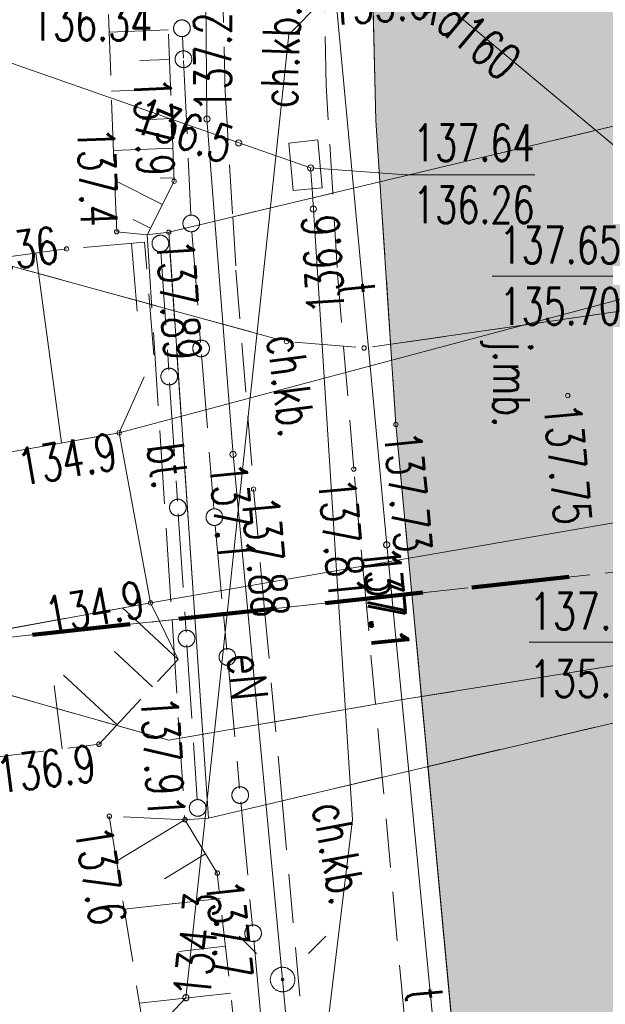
# Model space of a CAD drawing. Header units: centimetres. Extents: x -29333 to 403204, y -464147 to 16641.
# Tile 123 of 134: x 75145 to 76338, y 3527 to 5535. Entities that reach past the tile are written whole.
import ezdxf
from ezdxf.xclip import XClip

# ---------------------------------------------------------------- set-up
doc = ezdxf.new("R2010")
doc.units = ezdxf.units.CM
doc.header["$MEASUREMENT"] = 0
doc.header["$XCLIPFRAME"] = 0
for name, pattern in [('1_OTKC', [150, 100, -50]), ('1_OTKJ', [200, 150, -50]), ('1_OTKU', [200, 150, -50]), ('1_OTRK', [175, 125, -50]), ('1_OTRKG', [175, 125, -50]), ('4', [250, 150, -100]), ('EGKK', [200, 150, -50]), ('Przerywana BARDZO długa', [300, 200, -100])]:
    doc.linetypes.add(name, pattern=pattern)
for name, color, linetype in [('2010 Mlawa_628_1_mdcp_plus_zakres obcięta_13_BLOKADA_L_0', 7, 'Continuous'), ('2010 Mlawa_628_1_mdcp_plus_zakres obcięta_13_Dzialki', 7, 'Continuous'), ('2010 Mlawa_628_1_mdcp_plus_zakres obcięta_13_Kontury', 7, 'Continuous'), ('2010 Mlawa_628_1_mdcp_plus_zakres obcięta_13_OTK_E_T_1', 7, 'Continuous'), ('2010 Mlawa_628_1_mdcp_plus_zakres obcięta_13_OTK_L_0', 7, 'Continuous'), ('2010 Mlawa_628_1_mdcp_plus_zakres obcięta_13_OTK_L_1', 7, 'Continuous'), ('2010 Mlawa_628_1_mdcp_plus_zakres obcięta_13_OTK_L_11', 7, 'Continuous'), ('2010 Mlawa_628_1_mdcp_plus_zakres obcięta_13_OTK_L_2', 7, 'Continuous'), ('2010 Mlawa_628_1_mdcp_plus_zakres obcięta_13_OTK_L_4', 7, 'Continuous'), ('2010 Mlawa_628_1_mdcp_plus_zakres obcięta_13_OTK_L_7', 7, 'Continuous'), ('2010 Mlawa_628_1_mdcp_plus_zakres obcięta_13_OTR_L_1', 7, 'Continuous'), ('2010 Mlawa_628_1_mdcp_plus_zakres obcięta_13_OTR_T_0', 7, 'Continuous'), ('2010 Mlawa_628_1_mdcp_plus_zakres obcięta_13_OTR_T_1', 7, 'Continuous'), ('2010 Mlawa_628_1_mdcp_plus_zakres obcięta_13_SUE_T_3', 7, 'Continuous'), ('2010 Mlawa_628_1_mdcp_plus_zakres obcięta_13_SUEP_E_T_0', 7, 'Continuous'), ('2010 Mlawa_628_1_mdcp_plus_zakres obcięta_13_SUEP_L_0', 7, 'Continuous'), ('2010 Mlawa_628_1_mdcp_plus_zakres obcięta_13_SUER_T_0', 7, 'Continuous'), ('2010 Mlawa_628_1_mdcp_plus_zakres obcięta_13_SUKR_T_0', 7, 'Continuous'), ('2010 Mlawa_628_1_mdcp_plus_zakres obcięta_13_SUL_L_1', 7, 'Continuous'), ('2010 Mlawa_628_1_mdcp_plus_zakres obcięta_13_SUTP_E_T_0', 7, 'Continuous'), ('2010 Mlawa_628_1_mdcp_plus_zakres obcięta_13_SUTP_L_0', 7, 'Continuous'), ('2010 Mlawa_628_1_mdcp_plus_zakres obcięta_13_SUTR_T_0', 7, 'Continuous'), ('2010_Mlawa_627_2_mdcp_pow_zakr_bez_zmian_14_BLOKADA_L_0', 7, 'Continuous'), ('2010_Mlawa_627_2_mdcp_pow_zakr_bez_zmian_14_Dzialki', 7, 'Continuous'), ('2010_Mlawa_627_2_mdcp_pow_zakr_bez_zmian_14_Kontury', 7, 'Continuous'), ('2010_Mlawa_627_2_mdcp_pow_zakr_bez_zmian_14_OTK_E_T_0', 7, 'Continuous'), ('2010_Mlawa_627_2_mdcp_pow_zakr_bez_zmian_14_OTK_E_T_1', 7, 'Continuous'), ('2010_Mlawa_627_2_mdcp_pow_zakr_bez_zmian_14_OTK_E_T_3', 7, 'Continuous'), ('2010_Mlawa_627_2_mdcp_pow_zakr_bez_zmian_14_OTK_L_0', 7, 'Continuous'), ('2010_Mlawa_627_2_mdcp_pow_zakr_bez_zmian_14_OTK_L_1', 7, 'Continuous'), ('2010_Mlawa_627_2_mdcp_pow_zakr_bez_zmian_14_OTK_L_11', 7, 'Continuous'), ('2010_Mlawa_627_2_mdcp_pow_zakr_bez_zmian_14_OTK_L_2', 7, 'Continuous'), ('2010_Mlawa_627_2_mdcp_pow_zakr_bez_zmian_14_OTK_L_4', 7, 'Continuous'), ('2010_Mlawa_627_2_mdcp_pow_zakr_bez_zmian_14_OTK_L_7', 7, 'Continuous'), ('2010_Mlawa_627_2_mdcp_pow_zakr_bez_zmian_14_OTR_L_1', 7, 'Continuous'), ('2010_Mlawa_627_2_mdcp_pow_zakr_bez_zmian_14_OTR_T_0', 7, 'Continuous'), ('2010_Mlawa_627_2_mdcp_pow_zakr_bez_zmian_14_OTR_T_1', 7, 'Continuous'), ('2010_Mlawa_627_2_mdcp_pow_zakr_bez_zmian_14_OTW_L_0', 7, 'Continuous'), ('2010_Mlawa_627_2_mdcp_pow_zakr_bez_zmian_14_Punkty', 7, 'Continuous'), ('2010_Mlawa_627_2_mdcp_pow_zakr_bez_zmian_14_SUEP_L_0', 7, 'Continuous'), ('2010_Mlawa_627_2_mdcp_pow_zakr_bez_zmian_14_SUER_T_0', 7, 'Continuous'), ('2010_Mlawa_627_2_mdcp_pow_zakr_bez_zmian_14_SUKP_E_T_0', 7, 'Continuous'), ('2010_Mlawa_627_2_mdcp_pow_zakr_bez_zmian_14_SUKP_L_0', 7, 'Continuous'), ('2010_Mlawa_627_2_mdcp_pow_zakr_bez_zmian_14_SUKR_T_0', 7, 'Continuous'), ('2010_Mlawa_627_2_mdcp_pow_zakr_bez_zmian_14_SUL_L_1', 7, 'Continuous'), ('2010_Mlawa_627_2_mdcp_pow_zakr_bez_zmian_14_SUP_L_1', 7, 'Continuous'), ('2010_Mlawa_627_2_mdcp_pow_zakr_bez_zmian_14_SUTP_E_T_0', 7, 'Continuous'), ('2010_Mlawa_627_2_mdcp_pow_zakr_bez_zmian_14_SUTP_L_0', 7, 'Continuous'), ('2010_Mlawa_627_2_mdcp_pow_zakr_bez_zmian_14_SUTR_T_0', 7, 'Continuous'), ('MAPA MDCP', 7, 'Continuous'), ('PROJEKTOWANE DROGI', 7, 'Continuous'), ('PZT NOWE PAB', 7, 'Continuous')]:
    doc.layers.add(name, color=color, linetype=linetype)
doc.styles.add('GENERATED_STYLE_2', font='Simplex.shx')

# ---------------------------------------------------------------- blocks, each defined once
blk = doc.blocks.new('Rysunek_4_13', base_point=(-745725621.2, -588524063.1))
at = {"layer": '2010 Mlawa_628_1_mdcp_plus_zakres obcięta_13_BLOKADA_L_0', "color": 7, "linetype": '4', "lineweight": 18}
blk.add_line((71434.8, 3877.9), (79469.8, 4744.9), dxfattribs=at)
at = {"layer": '2010 Mlawa_628_1_mdcp_plus_zakres obcięta_13_Dzialki', "color": 7, "linetype": 'Continuous', "lineweight": 18}
for p, q in [((75925.8, 4148.9), (77016.8, 4324.9)), ((74824.1, 4243.6), (75448.8, 4065.9)), ((75448.8, 4065.9), (75925.8, 4148.9))]:
    blk.add_line(p, q, dxfattribs=at)
at = {"layer": '2010 Mlawa_628_1_mdcp_plus_zakres obcięta_13_Kontury', "color": 3, "linetype": 'EGKK', "lineweight": 18}
for p, q in [((77016.8, 4324.9), (75925.8, 4148.9)), ((75448.8, 4065.9), (74824.1, 4243.6)), ((75925.8, 4148.9), (75448.8, 4065.9))]:
    blk.add_line(p, q, dxfattribs=at)
at = {"layer": '2010 Mlawa_628_1_mdcp_plus_zakres obcięta_13_OTK_L_0', "color": 7, "linetype": '1_OTKJ', "lineweight": 18}
for p, q in [((75944.2, 4364.5), (75977.1, 4012.3)), ((75977.1, 4012.3), (76675, 4176.8)), ((75977.1, 4012.3), (76037.8, 3362.9))]:
    blk.add_line(p, q, dxfattribs=at)
at = {"layer": '2010 Mlawa_628_1_mdcp_plus_zakres obcięta_13_OTK_L_1', "color": 7, "linetype": 'Continuous', "lineweight": 18}
blk.add_line((75944.2, 4364.5), (76037.8, 3362.9), dxfattribs=at)
at = {"layer": '2010 Mlawa_628_1_mdcp_plus_zakres obcięta_13_OTK_L_11', "color": 7, "linetype": '1_OTKJ', "lineweight": 18}
for p, q in [((75560.2, 4323.1), (75567.1, 4249.5)), ((75482.3, 4314.6), (75484.2, 4286.2)), ((75485.9, 4260.2), (75506.7, 3945.9)), ((75569.6, 4222.2), (75593.3, 3967.7)), ((75595.8, 3940.3), (75619.5, 3685.9)), ((75622, 3658.5), (75651.2, 3344.8))]:
    blk.add_line(p, q, dxfattribs=at)
for centre in [(75485.1, 4273.2), (75568.3, 4235.8), (75594.5, 3954), (75507.8, 3927.9), (75620.8, 3672.2)]:
    blk.add_circle(centre, 17, dxfattribs=at)
at = {"layer": '2010 Mlawa_628_1_mdcp_plus_zakres obcięta_13_OTK_L_2', "color": 7, "linetype": '1_OTKC', "lineweight": 18}
for p, q in [((75883.8, 3990.3), (75850.2, 4354.4)), ((75644.2, 4332.1), (75679.8, 3942.2)), ((75883.8, 3990.3), (75679.8, 3942.2)), ((75955.8, 3208.9), (75883.8, 3990.3)), ((75679.8, 3942.2), (75746.8, 3205.9))]:
    blk.add_line(p, q, dxfattribs=at)
at = {"layer": '2010 Mlawa_628_1_mdcp_plus_zakres obcięta_13_OTK_L_4', "color": 7, "linetype": '1_OTKU', "lineweight": 18}
for p, q in [((75455.5, 4311.8), (75481.8, 3903.9)), ((75529.8, 3906.9), (75502.1, 4316.8)), ((75481.8, 3903.9), (75529.8, 3906.9))]:
    blk.add_line(p, q, dxfattribs=at)
at = {"layer": '2010 Mlawa_628_1_mdcp_plus_zakres obcięta_13_OTK_L_7', "color": 7, "linetype": 'Continuous', "lineweight": 18}
for p, q in [((75502.1, 4316.8), (75529.8, 3906.9)), ((75529.8, 3906.9), (77150.8, 4288.9))]:
    blk.add_line(p, q, dxfattribs=at)
at = {"layer": '2010 Mlawa_628_1_mdcp_plus_zakres obcięta_13_OTR_L_1', "color": 7, "linetype": 'Continuous', "lineweight": 18}
for p, q in [((75467.8, 4230.9), (75388.7, 4304.6)), ((75415.5, 4174.7), (75338.2, 4246.6)), ((75343.6, 4097.4), (75234.6, 4198.8)), ((75231.5, 4048.4), (75215.2, 4177.3)), ((75481.8, 3903.9), (75342.5, 3819.6)), ((75524, 3834.3), (75440.3, 3783.5)), ((75553.6, 3743.3), (75358.3, 3721.7)), ((75564.4, 3645.7), (75469.1, 3635.1)), ((75574.9, 3550.4), (75389.1, 3529.9))]:
    blk.add_line(p, q, dxfattribs=at)
at = {"layer": '2010 Mlawa_628_1_mdcp_plus_zakres obcięta_13_OTR_L_1', "color": 7, "linetype": '1_OTRK', "lineweight": 18}
for p, q in [((75467.8, 4230.9), (75429.8, 4309)), ((75481.8, 3903.9), (75327.8, 3910.9)), ((75327.8, 3910.9), (75537.8, 2604.9))]:
    blk.add_line(p, q, dxfattribs=at)
at = {"layer": '2010 Mlawa_628_1_mdcp_plus_zakres obcięta_13_OTR_L_1', "color": 7, "linetype": '1_OTRKG', "lineweight": 18}
for p, q in [((75306.8, 4057.9), (75467.8, 4230.9)), ((74895.8, 4005.9), (75306.8, 4057.9)), ((75547.8, 3794.9), (75481.8, 3903.9)), ((75628.8, 3062.9), (75547.8, 3794.9))]:
    blk.add_line(p, q, dxfattribs=at)
at = {"layer": '2010 Mlawa_628_1_mdcp_plus_zakres obcięta_13_OTR_T_0', "color": 7, "linetype": 'Continuous', "lineweight": 18}
blk.add_circle((75481.8, 3903.9), 4.5, dxfattribs=at)
at = {"layer": '2010 Mlawa_628_1_mdcp_plus_zakres obcięta_13_OTR_T_1', "color": 7, "linetype": 'Continuous', "lineweight": 18}
for centre in [(75306.8, 4057.9), (75327.8, 3910.9), (75547.8, 3794.9)]:
    blk.add_circle(centre, 4.5, dxfattribs=at)
at = {"layer": '2010 Mlawa_628_1_mdcp_plus_zakres obcięta_13_SUE_T_3', "color": 7, "linetype": 'Continuous', "lineweight": 18}
for p, q in [((75627.8, 3631), (75592.5, 3666.3)), ((75733.9, 3631), (75769.2, 3666.3))]:
    blk.add_line(p, q, dxfattribs=at)
for radius in [25, 2.5]:
    blk.add_circle((75680.8, 3577.9), radius, dxfattribs=at)
at = {"layer": '2010 Mlawa_628_1_mdcp_plus_zakres obcięta_13_SUEP_L_0', "color": 1, "linetype": 'Continuous', "lineweight": 18}
for p, q in [((75567.6, 4323.8), (75483.8, 3540.9)), ((75610.1, 4328.4), (75680.8, 3577.9)), ((75680.8, 3577.9), (75907.8, 1055.9)), ((75483.8, 3540.9), (74875.8, 2897.9))]:
    blk.add_line(p, q, dxfattribs=at)
at = {"layer": '2010 Mlawa_628_1_mdcp_plus_zakres obcięta_13_SUER_T_0', "color": 1, "linetype": 'Continuous', "lineweight": 18}
blk.add_circle((75483.8, 3540.9), 6.25, dxfattribs=at)
at = {"layer": '2010 Mlawa_628_1_mdcp_plus_zakres obcięta_13_SUKR_T_0', "color": 36, "linetype": 'Continuous', "lineweight": 18, "true_color": 0x803300}
blk.add_line((76182.9, 4265.7), (76429.9, 4265.7), dxfattribs=at)
at = {"layer": '2010 Mlawa_628_1_mdcp_plus_zakres obcięta_13_SUL_L_1', "color": 7, "linetype": 'Continuous', "lineweight": 18}
blk.add_line((75567.6, 4323.8), (75483.8, 3540.9), dxfattribs=at)
at = {"layer": '2010 Mlawa_628_1_mdcp_plus_zakres obcięta_13_SUTP_L_0', "color": 30, "linetype": 'Continuous', "lineweight": 18, "true_color": 0xff9100}
for p, q in [((76032.8, 3029.9), (75892.9, 4464.6)), ((75794.8, 4348.4), (75823.3, 3904.6)), ((75823.3, 3904.6), (75716.5, 3018.8))]:
    blk.add_line(p, q, dxfattribs=at)
at = {"layer": '2010 Mlawa_628_1_mdcp_plus_zakres obcięta_13_SUTR_T_0', "color": 30, "linetype": 'Continuous', "lineweight": 18, "true_color": 0xff9100}
blk.add_circle((75892.9, 4464.6), 6.25, dxfattribs=at)
at = {"layer": '2010 Mlawa_628_1_mdcp_plus_zakres obcięta_13_OTK_E_T_1', "color": 7, "linetype": 'Continuous', "lineweight": 18, "insert": (75777.6, 3938.7), "char_height": 75, "attachment_point": 4, "rotation": 280.4375, "style": 'GENERATED_STYLE_2'}
blk.add_mtext('\\A1;{\\W0.700000x;\\pql;\\FSimplex.shx;ch.kb.}', dxfattribs=at)
at = {"layer": '2010 Mlawa_628_1_mdcp_plus_zakres obcięta_13_OTR_T_0', "color": 7, "linetype": 'Continuous', "lineweight": 18, "insert": (75466.3, 4157.8), "char_height": 75, "attachment_point": 1, "rotation": 273.6929, "style": 'GENERATED_STYLE_2'}
blk.add_mtext('\\A1;{\\W0.700000x;\\pql;\\FSimplex.shx;137.91}', dxfattribs=at)
at = {"layer": '2010 Mlawa_628_1_mdcp_plus_zakres obcięta_13_OTR_T_1', "color": 7, "linetype": 'Continuous', "lineweight": 18, "char_height": 75, "style": 'GENERATED_STYLE_2'}
for s, insert, attachment_point, rotation in [('\\A1;{\\W0.700000x;\\pql;\\FSimplex.shx;136.9}', (75093.9, 4031.8), 1, 7.2108), ('\\A1;{\\W0.700000x;\\pql;\\FSimplex.shx;137.6}', (75331.1, 3896.2), 1, 279.1348), ('\\A1;{\\W0.700000x;\\pql;\\FSimplex.shx;137.7}', (75523.6, 3777.1), 7, 276.3144)]:
    blk.add_mtext(s, dxfattribs=dict(at, insert=insert, attachment_point=attachment_point, rotation=rotation))
at = {"layer": '2010 Mlawa_628_1_mdcp_plus_zakres obcięta_13_SUEP_E_T_0', "color": 1, "linetype": 'Continuous', "lineweight": 18, "insert": (75609.8, 4195.1), "char_height": 75, "attachment_point": 5, "rotation": 275.3873, "style": 'GENERATED_STYLE_2'}
blk.add_mtext('\\A1;{\\W0.750000x;\\pqc;\\FSimplex.shx;eN}', dxfattribs=at)
at = {"layer": '2010 Mlawa_628_1_mdcp_plus_zakres obcięta_13_SUER_T_0', "color": 1, "linetype": 'Continuous', "lineweight": 18, "insert": (75495.5, 3539.7), "char_height": 75, "attachment_point": 4, "rotation": 83.8969, "style": 'GENERATED_STYLE_2'}
blk.add_mtext('\\A1;{\\W0.750000x;\\pql;\\FSimplex.shx;134.3}', dxfattribs=at)
at = {"layer": '2010 Mlawa_628_1_mdcp_plus_zakres obcięta_13_SUKR_T_0', "color": 36, "linetype": 'Continuous', "lineweight": 18, "true_color": 0x803300, "char_height": 75, "attachment_point": 1, "style": 'GENERATED_STYLE_2'}
for s, insert in [('\\A1;{\\W0.750000x;\\pql;\\FSimplex.shx;137.61}', (76182.9, 4366.5)), ('\\A1;{\\W0.750000x;\\pql;\\FSimplex.shx;135.51}', (76182.9, 4229))]:
    blk.add_mtext(s, dxfattribs=dict(at, insert=insert))
at = {"layer": '2010 Mlawa_628_1_mdcp_plus_zakres obcięta_13_SUTP_E_T_0', "color": 30, "linetype": 'Continuous', "lineweight": 18, "true_color": 0xff9100, "insert": (75969.5, 3546.9), "char_height": 75, "attachment_point": 5, "rotation": 275.572, "style": 'GENERATED_STYLE_2'}
blk.add_mtext('\\A1;{\\W0.750000x;\\pqc;\\FSimplex.shx;t}', dxfattribs=at)
at = {"layer": '2010 Mlawa_628_1_mdcp_plus_zakres obcięta_13_SUTR_T_0', "color": 30, "linetype": 'Continuous', "lineweight": 18, "true_color": 0xff9100, "insert": (75880.4, 4463.3), "char_height": 75, "attachment_point": 4, "rotation": 275.572, "style": 'GENERATED_STYLE_2'}
blk.add_mtext('\\A1;{\\W0.750000x;\\pql;\\FSimplex.shx;137.1}', dxfattribs=at)
blk = doc.blocks.new('Rysunek_6_14', base_point=(74378.8, 8957.9))
at = {"layer": '2010_Mlawa_627_2_mdcp_pow_zakr_bez_zmian_14_BLOKADA_L_0', "color": 7, "linetype": '4', "lineweight": 18}
blk.add_line((79469.8, 4744.9), (71434.8, 3877.9), dxfattribs=at)
at = {"layer": '2010_Mlawa_627_2_mdcp_pow_zakr_bez_zmian_14_Dzialki', "color": 7, "linetype": 'Continuous', "lineweight": 18}
for p, q in [((75672.5, 4883.4), (74315.2, 5256.4)), ((76868, 5012.5), (75863.7, 4868.3)), ((75829.9, 4867.3), (75705.8, 4877.5))]:
    blk.add_line(p, q, dxfattribs=at)
at = {"layer": '2010_Mlawa_627_2_mdcp_pow_zakr_bez_zmian_14_Kontury', "color": 3, "linetype": 'EGKK', "lineweight": 18}
for p, q in [((74315.2, 5256.4), (75672.5, 4883.4)), ((75863.7, 4868.3), (76868, 5012.5)), ((75705.8, 4877.5), (75829.9, 4867.3))]:
    blk.add_line(p, q, dxfattribs=at)
at = {"layer": '2010_Mlawa_627_2_mdcp_pow_zakr_bez_zmian_14_OTK_L_0', "color": 7, "linetype": '1_OTKJ', "lineweight": 18}
for p, q in [((75852.8, 6068.9), (75870.8, 5329.9)), ((76579.3, 5371.7), (75879.1, 5204.6)), ((75870.8, 5329.9), (75879.1, 5204.6)), ((75879.1, 5204.6), (75911.8, 4709.9)), ((75911.8, 4709.9), (75944.2, 4364.5))]:
    blk.add_line(p, q, dxfattribs=at)
at = {"layer": '2010_Mlawa_627_2_mdcp_pow_zakr_bez_zmian_14_OTK_L_1', "color": 7, "linetype": 'Continuous', "lineweight": 18}
for p, q in [((75852.8, 6068.9), (75870.8, 5329.9)), ((75870.8, 5329.9), (75911.8, 4709.9)), ((75911.8, 4709.9), (75944.2, 4364.5))]:
    blk.add_line(p, q, dxfattribs=at)
at = {"layer": '2010_Mlawa_627_2_mdcp_pow_zakr_bez_zmian_14_OTK_L_11', "color": 7, "linetype": '1_OTKJ', "lineweight": 18}
for p, q in [((75476.7, 5500.9), (75478.7, 5457.2)), ((75479, 5452.5), (75494, 5137.9)), ((75496.2, 5103), (75513.9, 4877.2)), ((75433, 5062), (75448.9, 4820.7)), ((75515.8, 4852.9), (75540.4, 4538.9)), ((75450.6, 4794.7), (75466.5, 4553.4)), ((75468.3, 4527.4), (75482.3, 4314.6)), ((75543.4, 4504), (75560.2, 4323.1))]:
    blk.add_line(p, q, dxfattribs=at)
for centre in [(75475.8, 5517.9), (75475.8, 5517.9), (75478.9, 5454.9), (75494.8, 5119.9), (75494.8, 5119.9), (75431.8, 5078.9), (75514.8, 4865), (75449.8, 4807.7), (75467.4, 4540.4), (75541.8, 4520.9), (75541.8, 4520.9)]:
    blk.add_circle(centre, 17, dxfattribs=at)
at = {"layer": '2010_Mlawa_627_2_mdcp_pow_zakr_bez_zmian_14_OTK_L_2', "color": 7, "linetype": '1_OTKC', "lineweight": 18}
for p, q in [((75554.8, 5779.9), (75563.8, 5388.9)), ((75769.8, 5400.9), (75760.8, 5778.9)), ((75563.8, 5388.9), (75579.3, 5133.1)), ((75782.9, 5181.6), (75769.8, 5400.9)), ((75579.3, 5133.1), (75782.9, 5181.6)), ((75791.8, 5029.9), (75782.9, 5181.6)), ((75579.3, 5133.1), (75585.8, 5024.9)), ((75585.8, 5024.9), (75621.8, 4577.9)), ((75825.8, 4618.9), (75791.8, 5029.9)), ((75850.2, 4354.4), (75825.8, 4618.9)), ((75621.8, 4577.9), (75644.2, 4332.1))]:
    blk.add_line(p, q, dxfattribs=at)
at = {"layer": '2010_Mlawa_627_2_mdcp_pow_zakr_bez_zmian_14_OTK_L_4', "color": 7, "linetype": '1_OTKU', "lineweight": 18}
for p, q in [((75448.8, 5101.9), (75404.8, 5096.9)), ((75502.1, 4316.8), (75448.8, 5101.9)), ((75404.8, 5096.9), (75455.5, 4311.8))]:
    blk.add_line(p, q, dxfattribs=at)
at = {"layer": '2010_Mlawa_627_2_mdcp_pow_zakr_bez_zmian_14_OTK_L_7', "color": 7, "linetype": 'Continuous', "lineweight": 18}
for p, q in [((77061.8, 5486.9), (75448.8, 5101.9)), ((75448.8, 5101.9), (75502.1, 4316.8))]:
    blk.add_line(p, q, dxfattribs=at)
at = {"layer": '2010_Mlawa_627_2_mdcp_pow_zakr_bez_zmian_14_OTR_L_1', "color": 7, "linetype": '1_OTRK', "lineweight": 18}
for p, q in [((75305.8, 6070.9), (75342.8, 5102.9)), ((75342.8, 5102.9), (75404.8, 5096.9)), ((75418.8, 4851.9), (75399.8, 5081.9)), ((75347.8, 4692.9), (75418.8, 4851.9)), ((74752.8, 4587.9), (75347.8, 4692.9)), ((75411.8, 4345.9), (74887.8, 4250.5)), ((75429.8, 4309), (75411.8, 4345.9))]:
    blk.add_line(p, q, dxfattribs=at)
at = {"layer": '2010_Mlawa_627_2_mdcp_pow_zakr_bez_zmian_14_OTR_L_1', "color": 7, "linetype": '1_OTRKG', "lineweight": 18}
for p, q in [((75459.8, 5205.9), (75427.8, 6021.9)), ((75404.8, 5096.9), (75459.8, 5205.9)), ((75399.8, 5081.9), (75240.8, 5067.9)), ((75240.8, 5067.9), (74474.8, 4964.9))]:
    blk.add_line(p, q, dxfattribs=at)
at = {"layer": '2010_Mlawa_627_2_mdcp_pow_zakr_bez_zmian_14_OTR_L_1', "color": 7, "linetype": 'Continuous', "lineweight": 18}
for p, q in [((75447.7, 5514.6), (75327.3, 5509.9)), ((75450.1, 5454.4), (75389.8, 5452.1)), ((75452.5, 5394.2), (75331.9, 5389.4)), ((75454.8, 5333.9), (75394.5, 5331.5)), ((75457.2, 5273.6), (75336.5, 5268.8)), ((75435.9, 5158.5), (75338.9, 5207.5)), ((75459.6, 5213.2), (75431.4, 5212.1)), ((75411.4, 5110), (75376.3, 5127.7)), ((75372.7, 5079.5), (75384.8, 4941.3)), ((75178.3, 5059.5), (75230.4, 4672.2)), ((75388.7, 4304.6), (75355.3, 4335.6))]:
    blk.add_line(p, q, dxfattribs=at)
at = {"layer": '2010_Mlawa_627_2_mdcp_pow_zakr_bez_zmian_14_OTR_T_0', "color": 7, "linetype": 'Continuous', "lineweight": 18}
for centre in [(75448.8, 5101.9), (75240.8, 5067.9), (76261.8, 4768.9), (75911.8, 4709.9), (75825.8, 4618.9), (75621.8, 4577.9)]:
    blk.add_circle(centre, 4.5, dxfattribs=at)
at = {"layer": '2010_Mlawa_627_2_mdcp_pow_zakr_bez_zmian_14_OTR_T_1', "color": 7, "linetype": 'Continuous', "lineweight": 18}
for centre in [(75459.8, 5205.9), (75342.8, 5102.9), (75347.8, 4692.9), (75411.8, 4345.9)]:
    blk.add_circle(centre, 4.5, dxfattribs=at)
at = {"layer": '2010_Mlawa_627_2_mdcp_pow_zakr_bez_zmian_14_OTW_L_0', "color": 141, "linetype": 'Continuous', "lineweight": 18, "true_color": 0x59d9ff}
for p, q in [((77140.3, 5171.5), (75347.8, 4692.9)), ((75347.8, 4692.9), (74752.8, 4587.9)), ((75347.8, 4692.9), (75411.8, 4345.9)), ((75411.8, 4345.9), (77173.8, 4651.7)), ((74887.8, 4250.5), (75411.8, 4345.9))]:
    blk.add_line(p, q, dxfattribs=at)
at = {"layer": '2010_Mlawa_627_2_mdcp_pow_zakr_bez_zmian_14_Punkty', "color": 7, "linetype": 'Continuous', "lineweight": 18}
for centre in [(75688.8, 4878.9), (75846.8, 4865.9)]:
    blk.add_circle(centre, 4.5, dxfattribs=at)
at = {"layer": '2010_Mlawa_627_2_mdcp_pow_zakr_bez_zmian_14_SUEP_L_0', "color": 1, "linetype": 'Continuous', "lineweight": 18}
for p, q in [((75519.8, 6181.9), (75526.8, 5332.9)), ((75760.8, 5572.9), (75693.8, 5504.9)), ((75693.8, 5504.9), (75567.6, 4323.8)), ((75526.8, 5332.9), (75579.8, 4648.9)), ((75579.8, 4648.9), (75610.1, 4328.4))]:
    blk.add_line(p, q, dxfattribs=at)
at = {"layer": '2010_Mlawa_627_2_mdcp_pow_zakr_bez_zmian_14_SUER_T_0', "color": 1, "linetype": 'Continuous', "lineweight": 18}
for centre in [(75526.8, 5332.9), (75579.8, 4648.9)]:
    blk.add_circle(centre, 6.25, dxfattribs=at)
at = {"layer": '2010_Mlawa_627_2_mdcp_pow_zakr_bez_zmian_14_SUKP_L_0', "color": 36, "linetype": 'Continuous', "lineweight": 18, "true_color": 0x803300}
blk.add_line((75646.1, 5873.3), (76576.8, 5093.9), dxfattribs=at)
at = {"layer": '2010_Mlawa_627_2_mdcp_pow_zakr_bez_zmian_14_SUKR_T_0', "color": 36, "linetype": 'Continuous', "lineweight": 18, "true_color": 0x803300}
blk.add_line((76107.9, 5012.5), (76371.1, 5012.5), dxfattribs=at)
at = {"layer": '2010_Mlawa_627_2_mdcp_pow_zakr_bez_zmian_14_SUL_L_1', "color": 7, "linetype": 'Continuous', "lineweight": 18}
for p, q in [((75760.8, 5572.9), (75693.8, 5504.9)), ((75693.8, 5504.9), (75567.6, 4323.8))]:
    blk.add_line(p, q, dxfattribs=at)
at = {"layer": '2010_Mlawa_627_2_mdcp_pow_zakr_bez_zmian_14_SUP_L_1', "color": 7, "linetype": 'Continuous', "lineweight": 18}
for p, q in [((75752.6, 5290.3), (75693.7, 5283.9)), ((75693.7, 5283.9), (75702.3, 5187)), ((75761.3, 5192.4), (75752.6, 5290.3)), ((75702.3, 5187), (75761.3, 5192.4))]:
    blk.add_line(p, q, dxfattribs=at)
at = {"layer": '2010_Mlawa_627_2_mdcp_pow_zakr_bez_zmian_14_SUTP_L_0', "color": 30, "linetype": 'Continuous', "lineweight": 18, "true_color": 0xff9100}
for p, q in [((75892.9, 4464.6), (75761.8, 5878.9)), ((74817.4, 5556), (75696.9, 5247.6)), ((75696.9, 5247.6), (75738, 5233.2)), ((75738, 5233.2), (75740.8, 5190.5)), ((75740.8, 5190.5), (75794.8, 4348.4)), ((75903.1, 4360.1), (75892.9, 4464.6))]:
    blk.add_line(p, q, dxfattribs=at)
at = {"layer": '2010_Mlawa_627_2_mdcp_pow_zakr_bez_zmian_14_SUTR_T_0', "color": 30, "linetype": 'Continuous', "lineweight": 18, "true_color": 0xff9100}
for p, q in [((75738, 5233.2), (75931.8, 5219.3)), ((75931.8, 5219.3), (76195, 5219.3))]:
    blk.add_line(p, q, dxfattribs=at)
for centre in [(75591.6, 5284.2), (75738, 5233.2), (75743.6, 5149.2), (75892.9, 4464.6)]:
    blk.add_circle(centre, 6.25, dxfattribs=at)
at = {"layer": '2010_Mlawa_627_2_mdcp_pow_zakr_bez_zmian_14_OTK_E_T_0', "color": 7, "linetype": 'Continuous', "lineweight": 18, "insert": (76136.4, 4881.8), "char_height": 75, "attachment_point": 4, "rotation": 269.2838, "style": 'GENERATED_STYLE_2'}
blk.add_mtext('\\A1;{\\W0.700000x;\\pql;\\FSimplex.shx;j.mb.}', dxfattribs=at)
at = {"layer": '2010_Mlawa_627_2_mdcp_pow_zakr_bez_zmian_14_OTK_E_T_1', "color": 7, "linetype": 'Continuous', "lineweight": 18, "char_height": 75, "attachment_point": 4, "style": 'GENERATED_STYLE_2'}
for insert, rotation in [((75672.5, 5355.7), 87.8253), ((75685.7, 4892.9), 277.125)]:
    blk.add_mtext('\\A1;{\\W0.700000x;\\pql;\\FSimplex.shx;ch.kb.}', dxfattribs=dict(at, insert=insert, rotation=rotation))
at = {"layer": '2010_Mlawa_627_2_mdcp_pow_zakr_bez_zmian_14_OTK_E_T_3', "color": 7, "linetype": 'Continuous', "lineweight": 18, "insert": (75441.7, 4671.7), "char_height": 75, "attachment_point": 4, "rotation": 277.4959, "style": 'GENERATED_STYLE_2'}
blk.add_mtext('\\A1;{\\W0.700000x;\\pql;\\FSimplex.shx;bt.}', dxfattribs=at)
at = {"layer": '2010_Mlawa_627_2_mdcp_pow_zakr_bez_zmian_14_OTR_T_0', "color": 7, "linetype": 'Continuous', "lineweight": 18, "char_height": 75, "style": 'GENERATED_STYLE_2'}
for s, insert, attachment_point, rotation in [('\\A1;{\\W0.700000x;\\pql;\\FSimplex.shx;137.36}', (74982.2, 5006.9), 7, 7.6583), ('\\A1;{\\W0.700000x;\\pql;\\FSimplex.shx;137.89}', (75423.9, 5085.2), 7, 273.8777), ('\\A1;{\\W0.700000x;\\pql;\\FSimplex.shx;137.75}', (76250.6, 4752.9), 4, 275.0975), ('\\A1;{\\W0.700000x;\\pql;\\FSimplex.shx;137.73}', (75887.3, 4692.6), 7, 275.344), ('\\A1;{\\W0.700000x;\\pql;\\FSimplex.shx;137.81}', (75828.1, 4604.1), 1, 275.2677), ('\\A1;{\\W0.700000x;\\pql;\\FSimplex.shx;137.88}', (75597.3, 4560.6), 7, 275.2057)]:
    blk.add_mtext(s, dxfattribs=dict(at, insert=insert, attachment_point=attachment_point, rotation=rotation))
at = {"layer": '2010_Mlawa_627_2_mdcp_pow_zakr_bez_zmian_14_OTR_T_1', "color": 7, "linetype": 'Continuous', "lineweight": 18, "char_height": 75, "style": 'GENERATED_STYLE_2'}
for s, insert, attachment_point, rotation in [('\\A1;{\\W0.700000x;\\pql;\\FSimplex.shx;137.9}', (75452.3, 5420.3), 1, 272.2457), ('\\A1;{\\W0.700000x;\\pql;\\FSimplex.shx;137.4}', (75337.3, 5317.4), 1, 272.189), ('\\A1;{\\W0.700000x;\\pql;\\FSimplex.shx;134.9}', (75136.1, 4658.2), 1, 10.008), ('\\A1;{\\W0.700000x;\\pql;\\FSimplex.shx;134.9}', (75205.4, 4281.9), 7, 10.3194)]:
    blk.add_mtext(s, dxfattribs=dict(at, insert=insert, attachment_point=attachment_point, rotation=rotation))
at = {"layer": '2010_Mlawa_627_2_mdcp_pow_zakr_bez_zmian_14_SUER_T_0', "color": 1, "linetype": 'Continuous', "lineweight": 18, "char_height": 75, "attachment_point": 4, "style": 'GENERATED_STYLE_2'}
for s, insert, rotation in [('\\A1;{\\W0.700000x;\\pql;\\FSimplex.shx;135.6}', (75776.7, 5561.4), 4.0276), ('\\A1;{\\W0.700000x;\\pql;\\FSimplex.shx;137.2}', (75539.3, 5348), 90.4724), ('\\A1;{\\W0.700000x;\\pql;\\FSimplex.shx;137.1}', (75568.7, 4632.8), 275.3873)]:
    blk.add_mtext(s, dxfattribs=dict(at, insert=insert, rotation=rotation))
at = {"layer": '2010_Mlawa_627_2_mdcp_pow_zakr_bez_zmian_14_SUKP_E_T_0', "color": 36, "linetype": 'Continuous', "lineweight": 18, "true_color": 0x803300, "insert": (75983.6, 5574.4), "char_height": 75, "attachment_point": 4, "rotation": 320.0596, "style": 'GENERATED_STYLE_2'}
blk.add_mtext('\\A1;{\\W0.700000x;\\pql;\\FSimplex.shx;kd160}', dxfattribs=at)
at = {"layer": '2010_Mlawa_627_2_mdcp_pow_zakr_bez_zmian_14_SUKR_T_0', "color": 36, "linetype": 'Continuous', "lineweight": 18, "true_color": 0x803300, "char_height": 75, "attachment_point": 1, "style": 'GENERATED_STYLE_2'}
for s, insert in [('\\A1;{\\W0.700000x;\\pql;\\FSimplex.shx;136.34}', (75167.9, 5567.8)), ('\\A1;{\\W0.700000x;\\pql;\\FSimplex.shx;137.65}', (76122.9, 5113.3)), ('\\A1;{\\W0.700000x;\\pql;\\FSimplex.shx;135.70}', (76122.9, 4988.3))]:
    blk.add_mtext(s, dxfattribs=dict(at, insert=insert))
at = {"layer": '2010_Mlawa_627_2_mdcp_pow_zakr_bez_zmian_14_SUTP_E_T_0', "color": 30, "linetype": 'Continuous', "lineweight": 18, "true_color": 0xff9100, "insert": (75830.5, 4999.4), "char_height": 75, "attachment_point": 4, "rotation": 275.2933, "style": 'GENERATED_STYLE_2'}
blk.add_mtext('\\A1;{\\W0.700000x;\\pql;\\FSimplex.shx;t}', dxfattribs=at)
at = {"layer": '2010_Mlawa_627_2_mdcp_pow_zakr_bez_zmian_14_SUTR_T_0', "color": 30, "linetype": 'Continuous', "lineweight": 18, "true_color": 0xff9100, "char_height": 75, "attachment_point": 4, "style": 'GENERATED_STYLE_2'}
for s, insert, rotation in [('\\A1;{\\W0.700000x;\\pql;\\FSimplex.shx;136.5}', (75385, 5343.3), 340.6817), ('\\A1;{\\W0.700000x;\\pql;\\FSimplex.shx;136.6}', (75769.9, 4935.9), 93.6714), ('\\A1;{\\W0.700000x;\\pql;\\FSimplex.shx;137.1}', (75881.8, 4448.4), 275.572)]:
    blk.add_mtext(s, dxfattribs=dict(at, insert=insert, rotation=rotation))
at = {"layer": '2010_Mlawa_627_2_mdcp_pow_zakr_bez_zmian_14_SUTR_T_0', "color": 30, "linetype": 'Continuous', "lineweight": 18, "true_color": 0xff9100, "char_height": 75, "attachment_point": 1, "style": 'GENERATED_STYLE_2'}
for s, insert in [('\\A1;{\\W0.700000x;\\pql;\\FSimplex.shx;137.64}', (75946.8, 5322)), ('\\A1;{\\W0.700000x;\\pql;\\FSimplex.shx;136.26}', (75946.8, 5195.2))]:
    blk.add_mtext(s, dxfattribs=dict(at, insert=insert))

msp = doc.modelspace()

# ---------------------------------------------------------------- hatches: boundary and pattern name
at = {"layer": 'PROJEKTOWANE DROGI', "linetype": 'Continuous', "lineweight": 0, "true_color": 0x555555, "transparency": 33554559}
msp.add_hatch(color=251, dxfattribs=at).paths.add_polyline_path([(67651.1, -18419.9), (68261.2, -18463.7), (70134.4, -12277.2), (71364.5, -8240.8), (72467.5, -4665.6), (73221.8, -2121.1), (73480.8, -1350.1), (73665.8, -815.1, -0.060563), (73803.6, -551.7, -0.165273), (74571.8, -100.1), (75490.3, -13.1, -0.423722), (76408.8, -743.1), (76588.4, -2768.3), (76962.3, -6919), (77660.8, -6865.6), (77576.3, -5928.7), (77251.9, -2339.8), (76958.3, 934.3), (76842.3, 2237.5), (76736.8, 3437.9), (76652.8, 4441), (76600.1, 5097.3), (76579.3, 5371.7), (76560.8, 6104.9), (76586.8, 6886.9), (76648.8, 7664.9), (76738.8, 8339.9), (76850.8, 8958.9), (76984.8, 9573.9), (77131.8, 10124.9), (77258.8, 10558.9), (77627.8, 11766.9), (77856.8, 12518.4), (77192.8, 12730.9), (76983.8, 12046.9), (76949.8, 11935.9), (76834.8, 11683.9), (76720.8, 11522.7), (76641.6, 11445.4), (76570.8, 11368.9), (76385.8, 11244.9), (76273.8, 11187.9), (76099.8, 11134.9), (75932.8, 11102.9), (75803.4, 11105.9), (75666.8, 11125.9), (75343.8, 11186.9), (75325.1, 11197.1), (75279.8, 11209.9), (73550.8, 11710.9), (72386.8, 12048.6), (72103.6, 11377.1), (72798.8, 11174.9), (73826.8, 10877.9), (75148.8, 10508.9), (75365.8, 10439.9), (75512.8, 10381.9), (75661.8, 10290.9), (75799.8, 10168.9), (75923.8, 10025.9), (76002.8, 9911.9), (76081.8, 9754.9), (76144.8, 9551.9), (76171.8, 9369.9), (76166.8, 9188.9), (76138.8, 9028.9), (76035, 8452.5), (75937.8, 7683.9), (75877.8, 6933.9), (75853.8, 6163.9), (75852.9, 6071.2), (75870.8, 5329.9), (75911.8, 4709.9), (75944.2, 4364.5), (75963.8, 4155), (76037.8, 3362.9), (76140.2, 2200.1), (76196.8, 1555.9), (76200.9, 1445.4, -0.379216), (75456.8, 689.9), (74378.8, 586, 0.328004), (73079.8, -457.1), (72859.8, -1138.1), (72666.8, -1900.1), (71889.6, -4504.1), (71107.6, -7083.3, -0.343763), (69804.2, -8011.4), (68574, -7954.3), (68163.5, -8435.8), (68986.8, -8474, -0.491245), (70176.3, -10152.1), (69214, -13316.9), (68108.2, -16904.9)])

# ---------------------------------------------------------------- linework, layer by layer
at = {"layer": 'PROJEKTOWANE DROGI', "color": 7, "linetype": 'Continuous', "lineweight": 13, "flags": 128}
msp.add_lwpolyline([(76171.8, 9369.9), (76166.8, 9188.9), (76138.8, 9028.9), (76035, 8452.5), (75937.8, 7683.9), (75877.8, 6933.9), (75853.8, 6163.9), (75852.9, 6071.2), (75870.8, 5329.9), (75911.8, 4709.9), (75944.2, 4364.5), (75963.8, 4155), (76037.8, 3362.9), (76140.2, 2200.1), (76196.8, 1555.9), (76200.9, 1445.4, -0.379216), (75456.8, 689.9), (74378.8, 586, 0.328004), (73079.8, -457.1)], format="xyb", dxfattribs=at)
at = {"layer": 'PZT NOWE PAB', "color": 124, "linetype": 'Przerywana BARDZO długa', "lineweight": 200, "flags": 128}
msp.add_lwpolyline([(51689.8, 5705.9), (63044.8, 5705.9), (71434.8, 3877.9), (79469.8, 4744.9), (80481.8, -6650.1), (75075.8, -7063.1), (72357.8, -15719.1), (69521.8, -18554.1), (56553.8, -17624.1), (51967.8, 107.9), (51908.8, 48.9)], close=True, dxfattribs=at)

# ---------------------------------------------------------------- block references
at = {"layer": 'MAPA MDCP', "color": 151, "linetype": 'Continuous', "lineweight": 13, "true_color": 0x80c2ff}
ref = msp.add_blockref('Rysunek_6_14', (74378.8, 8957.9), dxfattribs=at)
XClip(ref).set_block_clipping_path([(69128.8472942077, 3877.9165768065), (79628.8472943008, 14037.9165767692)])
ref = msp.add_blockref('Rysunek_4_13', (-745725621.2, -588524063.1), dxfattribs=at)
XClip(ref).set_block_clipping_path([(51157.1316538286, -19056.0251476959), (81475.159538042, -19056.0251476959), (81475.1595380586, -2291.2859517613), (80094.3925547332, -2197.1288595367), (79656.9077541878, 2708.9656158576), (81475.1595380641, 3294.6233514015), (81475.1595380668, 5995.166576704), (79391.2894918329, 5995.1665766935), (79236.5670289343, 4736.0914165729), (78168.8180721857, 4617.3317406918), (77590.5687296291, 5995.1665766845), (53235.899278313, 5995.1665765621), (53338.1891512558, 5713.3646833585), (52818.3323959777, 5714.3082139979), (52685.4063431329, 5995.1665765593), (51157.1316537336, 5995.1665765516)])

doc.saveas('drawing.dxf')
